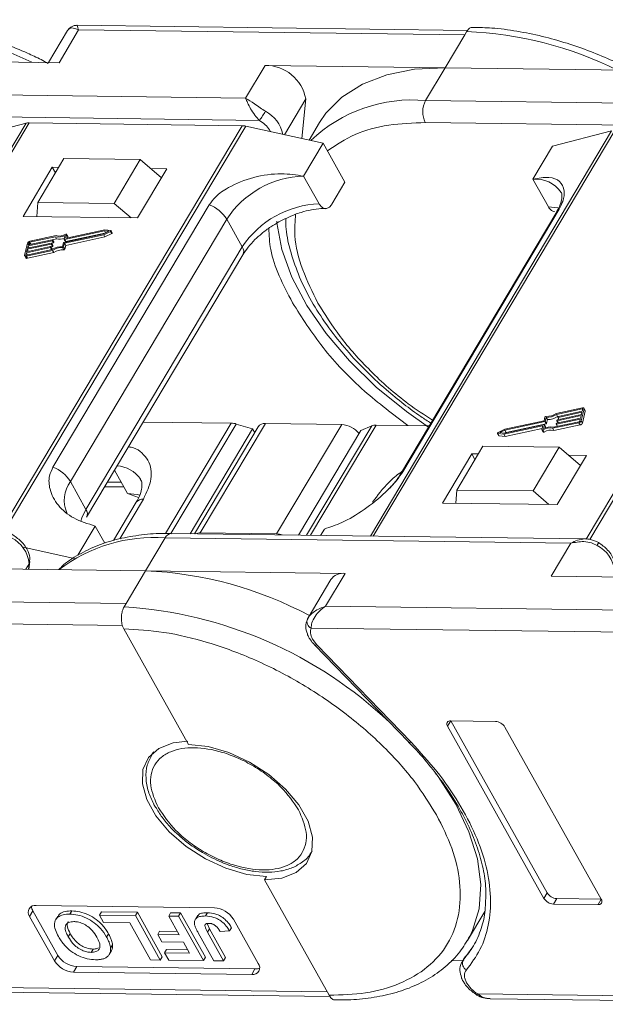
# Model space of a CAD drawing. Header units: millimetres. Extents: x 3117 to 4040, y -135 to 518.
# Tile 34 of 38: x 3798 to 3836, y 332 to 396. Entities that reach past the tile are written whole.
import ezdxf

# ---------------------------------------------------------------- set-up
doc = ezdxf.new("R2010")
doc.units = ezdxf.units.MM

msp = doc.modelspace()

# ---------------------------------------------------------------- linework, layer by layer
at = {"color": 7, "linetype": 'Continuous', "lineweight": 15}
for p, q in [((3801.218, 394.883), (3800, 392.837)), ((3800.677, 392.828), (3801.929, 394.933)), ((3826.87, 394.897), (3801.816, 395.227)), ((3801.929, 394.933), (3826.686, 394.606)), ((3826.686, 394.606), (3825.433, 392.502)), ((3826.811, 394.817), (3826.686, 394.606)), ((3787.879, 392.997), (3800.677, 392.828)), ((3813.885, 392.654), (3812.632, 390.549)), ((3825.433, 392.502), (3813.885, 392.654)), ((3824.18, 390.397), (3825.433, 392.502)), ((3825.433, 392.502), (3838.231, 392.333)), ((3812.632, 390.549), (3786.626, 390.892)), ((3815.131, 388.205), (3816.496, 390.498)), ((3816.496, 390.498), (3816.235, 387.96)), ((3850.187, 390.054), (3824.18, 390.397)), ((3813.526, 389.123), (3786.607, 389.478)), ((3798.553, 388.942), (3783.081, 362.947)), ((3783.267, 362.945), (3798.754, 388.964)), ((3794.752, 387.956), (3798.553, 388.942)), ((3812.414, 388.784), (3796.924, 362.76)), ((3797.156, 362.736), (3812.643, 388.756)), ((3798.754, 388.964), (3812.414, 388.784)), ((3812.643, 388.756), (3817.612, 387.655)), ((3817.376, 388.984), (3816.704, 387.856)), ((3851.081, 388.628), (3824.162, 388.983)), ((3836.107, 388.447), (3820.636, 362.452)), ((3820.822, 362.449), (3836.308, 388.469)), ((3832.307, 387.461), (3836.107, 388.447)), ((3849.968, 388.289), (3834.479, 362.264)), ((3834.71, 362.241), (3850.197, 388.261)), ((3817.612, 387.655), (3816.359, 385.55)), ((3817.612, 387.655), (3819.008, 385.161)), ((3831.054, 385.356), (3832.307, 387.461)), ((3800.982, 386.672), (3799.311, 383.866)), ((3805.88, 386.608), (3800.982, 386.672)), ((3800.24, 386.116), (3798.36, 382.959)), ((3800.648, 386.111), (3800.24, 386.116)), ((3800.24, 386.116), (3800.439, 385.76)), ((3804.21, 383.801), (3805.88, 386.608)), ((3805.708, 382.862), (3807.587, 386.019)), ((3805.88, 386.608), (3807.244, 385.442)), ((3807.587, 386.019), (3806.552, 386.033)), ((3817.356, 383.769), (3816.359, 385.55)), ((3818.173, 383.758), (3819.008, 385.161)), ((3831.054, 385.356), (3832.051, 383.575)), ((3799.311, 383.866), (3799.256, 382.947)), ((3804.21, 383.801), (3799.311, 383.866)), ((3810.305, 383.715), (3800.282, 366.877)), ((3805.302, 382.867), (3804.21, 383.801)), ((3798.36, 382.959), (3805.708, 382.862)), ((3832.585, 383.258), (3822.563, 366.419)), ((3822.715, 366.581), (3832.737, 383.419)), ((3801.401, 365.948), (3811.423, 382.786)), ((3812.42, 381.005), (3811.423, 382.786)), ((3800.435, 381.662), (3798.78, 381.306)), ((3800.477, 381.731), (3798.795, 381.369)), ((3800.515, 381.519), (3800.435, 381.662)), ((3800.977, 381.297), (3803.532, 381.847)), ((3801.005, 381.499), (3801.064, 381.744)), ((3803.577, 382.037), (3801.023, 381.488)), ((3801.026, 381.248), (3803.534, 381.787)), ((3801.102, 381.345), (3803.605, 381.883)), ((3801.16, 381.81), (3801.105, 381.58)), ((3801.105, 381.105), (3803.614, 381.644)), ((3803.61, 382.104), (3801.123, 381.569)), ((3801.239, 381.681), (3801.159, 381.823)), ((3801.16, 381.81), (3801.24, 381.667)), ((3801.222, 381.59), (3801.24, 381.667)), ((3803.532, 381.847), (3803.854, 382.006)), ((3803.534, 381.787), (3803.972, 382.004)), ((3803.614, 381.644), (3803.534, 381.787)), ((3803.854, 382.006), (3803.577, 382.037)), ((3803.651, 381.905), (3803.577, 382.037)), ((3803.986, 382.062), (3803.61, 382.104)), ((3803.614, 381.644), (3804.052, 381.861)), ((3803.972, 382.004), (3804.052, 381.861)), ((3804.083, 381.91), (3804.003, 382.052)), ((3798.645, 381.247), (3798.463, 380.487)), ((3800.115, 380.962), (3798.578, 380.632)), ((3798.593, 380.695), (3800.13, 381.025)), ((3800.168, 381.184), (3798.631, 380.853)), ((3798.646, 380.917), (3800.183, 381.247)), ((3798.684, 381.075), (3798.646, 380.917)), ((3800.221, 381.405), (3798.684, 381.075)), ((3798.759, 380.941), (3798.684, 381.075)), ((3798.699, 381.138), (3800.236, 381.469)), ((3798.73, 381.265), (3798.699, 381.138)), ((3798.79, 381.158), (3798.73, 381.265)), ((3798.78, 381.306), (3798.855, 381.172)), ((3800.19, 380.828), (3800.115, 380.962)), ((3800.147, 381.014), (3800.14, 380.982)), ((3800.22, 380.84), (3800.14, 380.982)), ((3800.147, 381.02), (3800.248, 381.041)), ((3800.226, 380.878), (3800.147, 381.021)), ((3800.227, 380.871), (3800.147, 381.014)), ((3800.248, 381.041), (3800.168, 381.184)), ((3800.201, 381.236), (3800.193, 381.204)), ((3800.273, 381.062), (3800.193, 381.204)), ((3800.28, 381.1), (3800.2, 381.243)), ((3800.201, 381.241), (3800.301, 381.263)), ((3800.28, 381.093), (3800.201, 381.236)), ((3800.301, 381.263), (3800.221, 381.405)), ((3800.254, 381.457), (3800.246, 381.426)), ((3800.326, 381.283), (3800.246, 381.426)), ((3800.333, 381.322), (3800.253, 381.464)), ((3800.254, 381.463), (3800.515, 381.519)), ((3800.334, 381.315), (3800.254, 381.457)), ((3800.273, 381.062), (3800.28, 381.093)), ((3800.326, 381.283), (3800.334, 381.315)), ((3800.893, 381.032), (3800.952, 381.277)), ((3800.899, 380.961), (3800.979, 380.819)), ((3800.967, 381.003), (3801.026, 381.248)), ((3801.047, 380.86), (3800.967, 381.003)), ((3801.006, 381.492), (3801.086, 381.349)), ((3801.102, 381.345), (3801.023, 381.488)), ((3801.105, 381.105), (3801.026, 381.248)), ((3801.047, 380.86), (3801.105, 381.105)), ((3801.112, 381.569), (3801.105, 381.58)), ((3812.42, 381.005), (3802.398, 364.167)), ((3798.467, 380.445), (3798.547, 380.303)), ((3798.578, 380.632), (3798.547, 380.505)), ((3798.547, 380.505), (3798.56, 380.483)), ((3798.567, 380.419), (3800.249, 380.78)), ((3798.647, 380.276), (3798.567, 380.419)), ((3798.653, 380.497), (3798.578, 380.632)), ((3798.582, 380.482), (3800.237, 380.838)), ((3798.631, 380.853), (3798.593, 380.695)), ((3798.706, 380.719), (3798.631, 380.853)), ((3798.647, 380.276), (3800.328, 380.638)), ((3800.22, 380.84), (3800.227, 380.871)), ((3800.328, 380.638), (3800.249, 380.78)), ((3802.441, 363.666), (3812.463, 380.505)), ((3834.234, 370.678), (3832.552, 370.316)), ((3834.218, 370.614), (3832.563, 370.258)), ((3832.643, 370.116), (3832.563, 370.258)), ((3832.633, 369.913), (3834.17, 370.243)), ((3834.208, 370.402), (3832.671, 370.071)), ((3832.686, 370.135), (3834.223, 370.465)), ((3834.156, 369.85), (3834.338, 370.61)), ((3834.17, 370.243), (3834.208, 370.402)), ((3834.247, 370.564), (3834.218, 370.614)), ((3834.223, 370.465), (3834.253, 370.592)), ((3834.235, 369.707), (3834.418, 370.467)), ((3834.414, 370.509), (3834.334, 370.651)), ((3834.338, 370.61), (3834.418, 370.467)), ((3806.075, 369.772), (3811.706, 369.698)), ((3811.706, 369.698), (3807.493, 362.62)), ((3807.85, 362.608), (3812.038, 369.643)), ((3809.728, 362.653), (3813.904, 369.669)), ((3813.083, 369.326), (3812.038, 369.643)), ((3813.904, 369.669), (3818.803, 369.605)), ((3818.803, 369.605), (3814.627, 362.589)), ((3829.223, 369.06), (3831.778, 369.609)), ((3831.775, 369.849), (3829.267, 369.31)), ((3831.823, 369.799), (3829.269, 369.25)), ((3829.349, 369.107), (3831.903, 369.656)), ((3831.795, 369.598), (3831.736, 369.353)), ((3831.834, 370.094), (3831.775, 369.849)), ((3831.874, 369.462), (3831.795, 369.605)), ((3831.875, 369.455), (3831.795, 369.598)), ((3831.903, 369.656), (3831.823, 369.799)), ((3831.907, 370.064), (3831.848, 369.819)), ((3831.928, 369.677), (3831.848, 369.819)), ((3831.987, 369.922), (3831.907, 370.064)), ((3831.928, 369.677), (3831.987, 369.922)), ((3832.324, 369.366), (3834.006, 369.727)), ((3832.366, 369.435), (3834.021, 369.791)), ((3832.404, 369.223), (3834.085, 369.585)), ((3832.547, 369.639), (3832.554, 369.671)), ((3832.547, 369.632), (3832.627, 369.491)), ((3834.101, 369.958), (3832.564, 369.628)), ((3832.639, 369.494), (3832.564, 369.628)), ((3832.579, 369.691), (3834.116, 370.021)), ((3832.6, 369.861), (3832.608, 369.892)), ((3832.601, 369.854), (3832.68, 369.713)), ((3834.154, 370.18), (3832.617, 369.849)), ((3832.692, 369.715), (3832.617, 369.849)), ((3832.643, 370.116), (3832.664, 370.12)), ((3832.653, 370.082), (3832.661, 370.114)), ((3832.654, 370.076), (3832.733, 369.934)), ((3832.746, 369.937), (3832.671, 370.071)), ((3834.006, 369.727), (3834.085, 369.585)), ((3834.071, 369.831), (3834.101, 369.958)), ((3834.116, 370.021), (3834.154, 370.18)), ((3834.235, 369.707), (3834.156, 369.85)), ((3813.083, 369.326), (3809.082, 362.604)), ((3813.444, 369.468), (3809.356, 362.601)), ((3813.217, 369.087), (3813.083, 369.326)), ((3816.022, 362.513), (3820.023, 369.235)), ((3820.726, 369.529), (3816.546, 362.506)), ((3816.791, 362.503), (3821.001, 369.576)), ((3820.726, 369.529), (3820.023, 369.235)), ((3821.001, 369.576), (3824.415, 369.531)), ((3828.797, 369.044), (3828.877, 368.902)), ((3828.815, 369.034), (3829.191, 368.993)), ((3828.894, 368.892), (3828.815, 369.034)), ((3829.267, 369.31), (3828.829, 369.093)), ((3829.269, 369.25), (3828.947, 369.091)), ((3828.947, 369.091), (3829.223, 369.06)), ((3829.191, 368.993), (3831.678, 369.527)), ((3829.271, 368.85), (3829.191, 368.993)), ((3829.349, 369.107), (3829.269, 369.25)), ((3829.271, 368.85), (3831.659, 369.364)), ((3829.275, 369.071), (3829.349, 369.107)), ((3831.64, 369.287), (3831.695, 369.516)), ((3831.642, 369.273), (3831.721, 369.13)), ((3831.692, 369.502), (3831.678, 369.527)), ((3831.774, 369.129), (3831.694, 369.271)), ((3831.863, 369.403), (3831.875, 369.455)), ((3832.404, 369.223), (3832.324, 369.366)), ((3828.894, 368.892), (3829.271, 368.85)), ((3827.146, 367.73), (3825.266, 364.573)), ((3827.846, 368.216), (3826.176, 365.409)), ((3827.554, 367.725), (3827.146, 367.73)), ((3827.146, 367.73), (3827.345, 367.374)), ((3832.744, 368.151), (3827.846, 368.216)), ((3831.074, 365.345), (3832.744, 368.151)), ((3832.744, 368.151), (3834.108, 366.986)), ((3832.614, 364.476), (3834.493, 367.633)), ((3834.493, 367.633), (3833.333, 367.648)), ((3804.234, 366.678), (3805.067, 365.189)), ((3801.401, 365.948), (3802.398, 364.167)), ((3803.778, 365.913), (3804.668, 365.901)), ((3803.605, 365.622), (3804.834, 365.606)), ((3805.067, 365.189), (3805.775, 364.936)), ((3826.125, 364.561), (3826.176, 365.409)), ((3826.176, 365.409), (3831.074, 365.345)), ((3832.082, 364.483), (3831.074, 365.345)), ((3805.622, 364.622), (3804.157, 362.16)), ((3804.57, 362.281), (3806.083, 364.823)), ((3825.266, 364.573), (3832.614, 364.476)), ((3801.879, 361.221), (3802.996, 363.098)), ((3802.996, 363.098), (3803.616, 361.992)), ((3814.627, 362.589), (3809.728, 362.653)), ((3817.447, 362.494), (3817.691, 362.905)), ((3806.224, 360.228), (3807.477, 362.333)), ((3807.477, 362.333), (3833.483, 361.99)), ((3834.421, 362.27), (3807.889, 362.62)), ((3798.371, 361.741), (3801.743, 360.994)), ((3833.483, 361.99), (3832.23, 359.885)), ((3798.742, 360.326), (3798.792, 360.811)), ((3794.676, 360.38), (3806.224, 360.228)), ((3798.539, 360.329), (3798.748, 360.68)), ((3798.748, 360.68), (3798.712, 360.327)), ((3806.224, 360.228), (3804.971, 358.123)), ((3819.022, 360.059), (3806.224, 360.228)), ((3818.101, 359.657), (3816.639, 357.2)), ((3817.769, 357.954), (3819.022, 360.059)), ((3832.23, 359.885), (3843.778, 359.733)), ((3804.971, 358.123), (3780.215, 358.449)), ((3804.971, 358.123), (3804.846, 357.913)), ((3842.526, 357.628), (3817.769, 357.954)), ((3779.283, 357.047), (3804.741, 356.712)), ((3816.659, 357.232), (3816.562, 356.984)), ((3804.827, 356.498), (3808.975, 349.089)), ((3816.838, 356.552), (3842.295, 356.216)), ((3817.2, 355.481), (3816.925, 355.844)), ((3817.049, 355.484), (3823.094, 349.234)), ((3823.245, 349.231), (3817.2, 355.481)), ((3825.587, 350.249), (3825.796, 350.599)), ((3825.587, 350.249), (3831.77, 339.205)), ((3828.653, 350.562), (3825.796, 350.599)), ((3825.796, 350.599), (3831.978, 339.556)), ((3835.443, 339.157), (3829.261, 350.2)), ((3823.083, 349.23), (3823.223, 349.088)), ((3806.703, 348.567), (3806.587, 348.372)), ((3806.587, 348.372), (3806.627, 348.437)), ((3806.627, 348.437), (3806.753, 348.611)), ((3816.899, 342.235), (3816.849, 342.157)), ((3813.967, 340.607), (3813.842, 340.396)), ((3813.842, 340.396), (3817.99, 332.986)), ((3831.77, 339.205), (3831.978, 339.556)), ((3810.634, 338.6), (3799.204, 338.75)), ((3832.377, 338.843), (3832.586, 339.194)), ((3832.377, 338.843), (3835.235, 338.806)), ((3832.586, 339.194), (3835.443, 339.157)), ((3835.235, 338.806), (3835.443, 339.157)), ((3798.786, 338.049), (3798.995, 338.4)), ((3798.786, 338.049), (3800.382, 335.199)), ((3798.995, 338.4), (3800.591, 335.55)), ((3800.587, 338.053), (3800.461, 337.842)), ((3801.482, 338.403), (3801.357, 338.193)), ((3803.266, 338.131), (3803.391, 338.342)), ((3805.569, 338.101), (3803.266, 338.131)), ((3803.266, 338.131), (3803.532, 337.656)), ((3803.391, 338.342), (3805.694, 338.311)), ((3805.694, 338.311), (3805.569, 338.101)), ((3807.164, 335.251), (3805.569, 338.101)), ((3805.694, 338.311), (3807.289, 335.461)), ((3807.704, 338.073), (3807.829, 338.283)), ((3807.704, 338.073), (3808.379, 336.867)), ((3808.332, 338.064), (3807.704, 338.073)), ((3807.829, 338.283), (3808.457, 338.275)), ((3808.457, 338.275), (3808.332, 338.064)), ((3809.927, 335.214), (3808.332, 338.064)), ((3808.457, 338.275), (3810.053, 335.425)), ((3809.572, 338.11), (3809.447, 337.899)), ((3810.191, 338.288), (3810.066, 338.078)), ((3826.864, 336.494), (3827.98, 338.369)), ((3803.532, 337.656), (3805.206, 337.634)), ((3805.206, 337.634), (3806.536, 335.259)), ((3810.167, 337.59), (3810.318, 337.252)), ((3813.444, 335.027), (3811.849, 337.876)), ((3801.389, 336.944), (3801.264, 336.733)), ((3803.719, 336.728), (3803.844, 336.938)), ((3806.997, 336.885), (3807.122, 337.096)), ((3806.997, 336.885), (3807.263, 336.41)), ((3808.379, 336.867), (3806.997, 336.885)), ((3807.122, 337.096), (3808.259, 337.081)), ((3809.591, 337.002), (3810.597, 335.205)), ((3810.192, 337.042), (3810.318, 337.252)), ((3811.225, 335.197), (3810.192, 337.042)), ((3810.318, 337.252), (3811.35, 335.408)), ((3810.999, 337.086), (3811.606, 337.114)), ((3811.606, 337.114), (3811.732, 337.325)), ((3827.008, 336.75), (3826.864, 336.494)), ((3804.104, 336.216), (3803.979, 336.005)), ((3807.263, 336.41), (3808.645, 336.392)), ((3808.645, 336.392), (3809.033, 335.698)), ((3827.21, 336.097), (3826.594, 335.242)), ((3800.382, 335.199), (3800.591, 335.55)), ((3802.729, 335.744), (3802.854, 335.955)), ((3803.895, 335.615), (3804.02, 335.825)), ((3807.442, 335.719), (3807.568, 335.929)), ((3807.442, 335.719), (3807.708, 335.244)), ((3809.033, 335.698), (3807.442, 335.719)), ((3807.568, 335.929), (3808.914, 335.911)), ((3806.536, 335.259), (3807.164, 335.251)), ((3807.164, 335.251), (3807.289, 335.461)), ((3807.708, 335.244), (3809.927, 335.214)), ((3809.927, 335.214), (3810.053, 335.425)), ((3810.597, 335.205), (3811.225, 335.197)), ((3811.35, 335.408), (3811.225, 335.197)), ((3825.827, 335.216), (3826.561, 335.207)), ((3826.664, 335.38), (3826.525, 335.147)), ((3826.525, 335.147), (3826.594, 335.242)), ((3826.594, 335.242), (3826.722, 335.458)), ((3801.597, 334.476), (3801.806, 334.826)), ((3801.597, 334.476), (3813.027, 334.325)), ((3801.806, 334.826), (3813.236, 334.676)), ((3813.027, 334.325), (3813.236, 334.676)), ((3817.87, 333.2), (3789.967, 333.568)), ((3790.758, 333.265), (3818.055, 332.905)), ((3827.461, 333.002), (3827.461, 333.002)), ((3855.425, 332.705), (3827.521, 333.073)), ((3828.313, 332.769), (3855.609, 332.409))]:
    msp.add_line(p, q, dxfattribs=at)
at = {"color": 7, "linetype": 'Continuous', "lineweight": 15, "flags": 128}
for points in [[(3825.433, 392.502), (3823.471, 392.401), (3821.691, 392.05), (3820.129, 391.453), (3818.817, 390.624), (3817.782, 389.58), (3817.376, 388.984)], [(3832.72, 383.499), (3832.656, 383.512), (3832.051, 383.575)], [(3832.737, 383.419), (3832.649, 383.343), (3832.585, 383.258)], [(3824.364, 369.446), (3822.944, 370.446), (3821.019, 372.016), (3819.291, 373.696), (3817.795, 375.452), (3816.56, 377.251), (3815.61, 379.057), (3814.966, 380.833), (3814.639, 382.545), (3814.628, 382.663)], [(3801.107, 381.825), (3801.117, 381.83), (3801.128, 381.833), (3801.138, 381.833), (3801.147, 381.832), (3801.154, 381.829), (3801.159, 381.824), (3801.161, 381.817), (3801.16, 381.81)], [(3801.24, 381.667), (3801.241, 381.675), (3801.239, 381.681)], [(3803.986, 382.062), (3803.995, 382.059), (3804.002, 382.054), (3804.005, 382.047), (3804.005, 382.038), (3804.001, 382.029), (3803.994, 382.019), (3803.984, 382.011), (3803.972, 382.004)], [(3804.052, 381.861), (3804.063, 381.868), (3804.073, 381.877), (3804.081, 381.886), (3804.085, 381.896), (3804.085, 381.905), (3804.083, 381.91)], [(3800.13, 381.025), (3800.134, 381.026), (3800.138, 381.026), (3800.141, 381.025), (3800.144, 381.024), (3800.146, 381.022), (3800.147, 381.02), (3800.148, 381.017), (3800.147, 381.014)], [(3800.183, 381.247), (3800.187, 381.248), (3800.191, 381.248), (3800.194, 381.247), (3800.197, 381.246), (3800.199, 381.244), (3800.2, 381.241), (3800.201, 381.239), (3800.201, 381.236)], [(3800.236, 381.469), (3800.24, 381.469), (3800.244, 381.469), (3800.247, 381.469), (3800.25, 381.467), (3800.252, 381.465), (3800.254, 381.463), (3800.254, 381.46), (3800.254, 381.457)], [(3801.023, 381.488), (3801.019, 381.487), (3801.015, 381.487), (3801.012, 381.488), (3801.009, 381.489), (3801.007, 381.491), (3801.005, 381.493), (3801.005, 381.496), (3801.005, 381.499)], [(3801.105, 381.58), (3801.105, 381.577), (3801.105, 381.575), (3801.107, 381.572), (3801.109, 381.571), (3801.112, 381.569), (3801.115, 381.569), (3801.119, 381.569), (3801.123, 381.569)], [(3798.567, 380.419), (3798.543, 380.415), (3798.52, 380.416), (3798.5, 380.42), (3798.484, 380.427), (3798.471, 380.438), (3798.464, 380.452), (3798.461, 380.469), (3798.463, 380.487)], [(3798.547, 380.505), (3798.547, 380.499), (3798.548, 380.493), (3798.55, 380.489), (3798.554, 380.485), (3798.56, 380.483), (3798.567, 380.481), (3798.574, 380.481), (3798.582, 380.482)], [(3800.217, 380.834), (3800.218, 380.837), (3800.22, 380.84)], [(3834.253, 370.592), (3834.254, 370.598), (3834.253, 370.603), (3834.25, 370.608), (3834.246, 370.611), (3834.241, 370.614), (3834.234, 370.615), (3834.227, 370.615), (3834.218, 370.614)], [(3834.234, 370.678), (3834.258, 370.681), (3834.281, 370.681), (3834.3, 370.677), (3834.317, 370.669), (3834.329, 370.658), (3834.337, 370.644), (3834.34, 370.628), (3834.338, 370.61)], [(3831.778, 369.609), (3831.782, 369.609), (3831.786, 369.609), (3831.789, 369.609), (3831.792, 369.607), (3831.794, 369.606), (3831.795, 369.603), (3831.796, 369.601), (3831.795, 369.598)], [(3832.564, 369.628), (3832.56, 369.627), (3832.556, 369.627), (3832.553, 369.628), (3832.55, 369.629), (3832.548, 369.631), (3832.547, 369.633), (3832.546, 369.636), (3832.547, 369.639)], [(3832.617, 369.849), (3832.613, 369.849), (3832.61, 369.849), (3832.606, 369.85), (3832.604, 369.851), (3832.601, 369.853), (3832.6, 369.855), (3832.6, 369.858), (3832.6, 369.861)], [(3832.671, 370.071), (3832.667, 370.071), (3832.663, 370.071), (3832.659, 370.071), (3832.657, 370.073), (3832.655, 370.074), (3832.653, 370.077), (3832.653, 370.079), (3832.653, 370.082)], [(3828.815, 369.034), (3828.805, 369.037), (3828.799, 369.042), (3828.795, 369.049), (3828.796, 369.058), (3828.8, 369.068), (3828.807, 369.077), (3828.817, 369.086), (3828.829, 369.093)], [(3831.694, 369.271), (3831.683, 369.267), (3831.673, 369.264), (3831.662, 369.263), (3831.654, 369.264), (3831.647, 369.268), (3831.642, 369.273), (3831.64, 369.279), (3831.64, 369.287)], [(3831.695, 369.516), (3831.696, 369.519), (3831.695, 369.522), (3831.694, 369.524), (3831.692, 369.526), (3831.689, 369.527), (3831.686, 369.528), (3831.682, 369.528), (3831.678, 369.527)], [(3831.721, 369.13), (3831.722, 369.13), (3831.726, 369.125), (3831.733, 369.122), (3831.742, 369.12), (3831.752, 369.121), (3831.763, 369.124), (3831.774, 369.129)], [(3805.854, 365.083), (3805.672, 365.127), (3805.067, 365.189)], [(3802.398, 364.167), (3802.135, 363.618), (3802.07, 363.412)], [(3835.175, 361.849), (3835.212, 361.913), (3835.242, 361.966), (3835.262, 362.005), (3835.272, 362.029), (3835.272, 362.037), (3835.272, 362.037)], [(3798.792, 360.811), (3798.78, 360.752), (3798.748, 360.68)], [(3817.049, 355.484), (3817.059, 355.476), (3817.095, 355.463), (3817.142, 355.465), (3817.2, 355.481)], [(3813.967, 340.607), (3812.704, 340.749), (3811.374, 341.135), (3810.053, 341.743), (3808.818, 342.538), (3807.74, 343.473), (3806.883, 344.494), (3806.297, 345.542), (3806.015, 346.555), (3806.053, 347.476), (3806.41, 348.25), (3807.065, 348.832), (3807.98, 349.188), (3808.932, 349.299)], [(3808.975, 349.089), (3810.238, 348.947), (3811.568, 348.56), (3812.89, 347.952), (3814.125, 347.157), (3815.202, 346.222), (3816.059, 345.201), (3816.646, 344.153), (3816.928, 343.14), (3816.889, 342.219), (3816.532, 341.446), (3815.877, 340.864), (3814.963, 340.507), (3813.842, 340.396)], [(3823.094, 349.234), (3823.104, 349.225), (3823.139, 349.213), (3823.187, 349.215), (3823.245, 349.231)], [(3824.799, 347.271), (3824.974, 347.032), (3826.113, 345.256), (3826.961, 343.483), (3827.501, 341.75), (3827.722, 340.093), (3827.619, 338.545), (3827.195, 337.136), (3827.008, 336.75)]]:
    msp.add_lwpolyline(points, dxfattribs=at)
at = {"color": 7, "linetype": 'Continuous', "lineweight": 15}
for centre, radius, start, end in [((3788.317, 371.41), 23.921, 63.68222, 87.74889), ((3825.872, 370.915), 23.921, 63.68222, 87.74889), ((3813.905, 390.019), 2.635, 10.46334, 90.43159), ((3823.313, 381.068), 9.369, 84.68884, 133.81237), ((3825.535, 389.672), 1.537, 151.84726, 206.63631), ((3806.42, 394.161), 8.711, 324.66196, 329.24799), ((3812.872, 387.751), 2.212, 12.3939, 62.13915), ((3798.737, 388.202), 0.762, 88.71486, 103.94659), ((3812.392, 387.653), 1.132, 77.19266, 88.88778), ((3816.558, 379.405), 6.148, 91.85146, 146.63211), ((3831.225, 383.351), 2.012, 34.97651, 94.86365), ((3809.47, 381.573), 2.299, 31.86296, 68.72336), ((3817.555, 377.624), 6.148, 91.85146, 146.63211), ((3800.638, 382.557), 0.918, 257.21693, 297.64361), ((3800.679, 382.53), 0.825, 255.81963, 301.24295), ((3798.83, 381.173), 0.199, 100.13345, 158.28269), ((3798.791, 381.241), 0.0664, 100.13345, 158.28269), ((3800.109, 380.995), 0.0332, 280.13345, 338.28269), ((3800.162, 381.216), 0.0332, 280.13345, 338.28269), ((3800.215, 381.438), 0.0332, 280.13345, 338.28269), ((3800.876, 379.887), 1.145, 89.11156, 123.86502), ((3800.242, 381.074), 0.0332, 280.13345, 338.28269), ((3800.819, 379.987), 0.978, 85.32254, 125.72777), ((3800.271, 381.096), 0.00928, 343.83362, 27.82236), ((3800.295, 381.296), 0.0332, 280.13345, 338.28269), ((3800.325, 381.318), 0.00928, 343.83362, 27.82236), ((3800.714, 382.36), 0.864, 256.65483, 290.57082), ((3800.905, 381.027), 0.0666, 265.08198, 338.22439), ((3800.983, 381.265), 0.0332, 100.13345, 158.28269), ((3801.097, 381.359), 0.0147, 219.38216, 291.31431), ((3812.035, 380.72), 0.48, 333.29813, 36.49761), ((3800.218, 380.874), 0.00928, 343.83362, 27.82236), ((3800.899, 379.844), 0.978, 85.32254, 125.72777), ((3800.985, 380.885), 0.0666, 265.08198, 338.22439), ((3798.615, 380.358), 0.0882, 219.38216, 291.31431), ((3831.981, 371.11), 0.978, 265.32254, 305.72777), ((3831.925, 371.21), 1.145, 269.11156, 303.86502), ((3834.364, 370.483), 0.0557, 343.83362, 27.82236), ((3811.676, 368.489), 1.21, 72.60466, 88.58202), ((3813.848, 369.169), 0.503, 83.62421, 143.5489), ((3818.711, 368.059), 1.549, 39.39998, 86.5962), ((3831.818, 369.832), 0.0332, 280.13345, 338.28269), ((3831.896, 370.069), 0.0666, 85.08198, 158.22439), ((3831.897, 369.689), 0.0332, 280.13345, 338.28269), ((3832.005, 371.067), 1.145, 269.11156, 303.86502), ((3832.585, 369.658), 0.0332, 100.13345, 158.28269), ((3832.638, 369.88), 0.0332, 100.13345, 158.28269), ((3832.692, 370.102), 0.0332, 100.13345, 158.28269), ((3833.971, 369.923), 0.199, 280.13345, 338.28269), ((3834.009, 369.856), 0.0664, 280.13345, 338.28269), ((3834.05, 369.781), 0.199, 280.13345, 338.28269), ((3820.978, 368.884), 0.692, 88.08646, 111.31749), ((3832.122, 368.566), 0.825, 75.81963, 121.24295), ((3832.162, 368.539), 0.918, 77.21693, 117.64361), ((3832.202, 368.423), 0.825, 75.81963, 121.24295), ((3831.866, 369.458), 0.00928, 343.83362, 27.82236), ((3828.895, 368.913), 0.0209, 212.10887, 269.29606), ((3799.448, 364.734), 2.299, 31.86296, 68.72336), ((3804.315, 365.049), 1.903, 34.29758, 87.55752), ((3823.01, 366.152), 0.521, 124.53354, 150.01461), ((3802.974, 364.76), 1.971, 142.93475, 204.26513), ((3806.027, 364.323), 0.503, 83.62421, 143.5489), ((3801.982, 363.878), 0.506, 336.16518, 34.75455), ((3809.697, 362.01), 0.644, 87.24327, 113.70942), ((3796.694, 360.503), 2.062, 4.91796, 63.30134), ((3806.745, 352.379), 9.98, 85.79631, 127.46323), ((3807.932, 362.119), 0.503, 94.93467, 154.85936), ((3814.588, 361.321), 1.268, 71.90738, 88.22848), ((3834.249, 360.008), 2.062, 4.91796, 63.30134), ((3805.148, 335.672), 24.579, 61.88911, 87.49099), ((3818.894, 359.096), 0.971, 82.44401, 144.7291), ((3803.158, 330.78), 27.185, 46.54173, 86.44117), ((3817.013, 356.96), 0.444, 155.44234, 246.7351), ((3825.758, 350.384), 0.218, 80.0385, 218.45582), ((3828.608, 349.795), 0.768, 31.84726, 86.63631), ((3832.631, 339.961), 0.768, 211.84726, 266.63631), ((3799.128, 338.32), 0.437, 80.0385, 218.45582), ((3799.539, 338.731), 0.637, 183.53369, 211.34635), ((3832.422, 339.61), 0.768, 211.84726, 266.63631), ((3835.272, 339.021), 0.218, 260.0385, 38.45582), ((3810.543, 337.066), 1.537, 31.84726, 86.63631), ((3801.896, 336.36), 1.537, 211.84726, 266.63631), ((3801.687, 336.01), 1.537, 211.84726, 266.63631), ((3813.102, 334.755), 0.437, 260.0385, 38.45582), ((3827.042, 335.039), 0.492, 155.65034, 240.17569), ((3813.267, 335.312), 0.637, 267.14035, 294.94614), ((3827.336, 333.169), 0.209, 306.81124, 332.44808)]:
    msp.add_arc(centre, radius, start, end, dxfattribs=at)
for points, knots in [([(3799.969, 392.784), (3799.819, 392.867), (3799.386, 393.107), (3798.458, 393.525), (3797.185, 394.063), (3795.664, 394.592), (3794.084, 395.035), (3792.465, 395.363), (3790.978, 395.56), (3790.069, 395.578), (3789.676, 395.585)], [0, 0, 0, 0, 0.044532, 0.128331, 0.266735, 0.409213, 0.560805, 0.717582, 0.878061, 1, 1, 1, 1]), ([(3801.929, 394.933), (3801.77, 394.995), (3801.523, 395.093), (3801.302, 395.013), (3801.223, 394.884), (3801.187, 394.825)], [0, 0, 0, 0, 0.4984129, 0.772928, 1, 1, 1, 1]), ([(3801.814, 395.227), (3801.741, 395.222), (3801.616, 395.213), (3801.408, 395.115), (3801.314, 395.004), (3801.263, 394.944)], [0, 0, 0, 0, 0.389383, 0.666862, 1, 1, 1, 1]), ([(3801.815, 395.22), (3801.815, 395.222), (3801.814, 395.25), (3801.841, 395.156), (3801.9, 395.007), (3801.929, 394.933)], [0, 0, 0, 0, 0.044563, 0.521846, 1, 1, 1, 1]), ([(3827.23, 395.092), (3827.184, 395.093), (3827.073, 395.094), (3826.926, 394.985), (3826.844, 394.865), (3826.811, 394.817)], [0, 0, 0, 0, 0.29921, 0.721934, 1, 1, 1, 1]), ([(3837.523, 392.289), (3837.373, 392.372), (3836.941, 392.611), (3836.013, 393.03), (3834.74, 393.568), (3833.218, 394.096), (3831.639, 394.54), (3830.02, 394.867), (3828.533, 395.065), (3827.623, 395.083), (3827.23, 395.09)], [0, 0, 0, 0, 0.0445325, 0.1283306, 0.2667352, 0.4092126, 0.5608048, 0.7175824, 0.8780612, 1, 1, 1, 1]), ([(3812.632, 390.549), (3812.816, 390.443), (3813.101, 390.277), (3813.551, 389.947), (3813.796, 389.782), (3813.906, 389.707)], [0, 0, 0, 0, 0.498413, 0.772928, 1, 1, 1, 1]), ([(3813.526, 389.123), (3813.424, 389.232), (3813.207, 389.464), (3812.953, 389.874), (3812.754, 390.26), (3812.673, 390.453), (3812.632, 390.549)], [0, 0, 0, 0, 0.2343503, 0.4981953, 0.748869, 1, 1, 1, 1]), ([(3814.224, 388.406), (3814.207, 388.443), (3814.138, 388.593), (3813.899, 388.853), (3813.649, 389.034), (3813.526, 389.123)], [0, 0, 0, 0, 0.142722, 0.582056, 1, 1, 1, 1]), ([(3824.162, 388.983), (3823.363, 388.954), (3821.718, 388.895), (3819.553, 388.298), (3818.444, 387.553), (3817.881, 387.174)], [0, 0, 0, 0, 0.317154, 0.653305, 1, 1, 1, 1]), ([(3816.359, 385.55), (3815.889, 385.62), (3814.862, 385.775), (3813.144, 385.531), (3811.698, 384.959), (3810.739, 384.304), (3810.432, 383.887), (3810.305, 383.715)], [0, 0, 0, 0, 0.219162, 0.4791659, 0.7354888, 0.890617, 1, 1, 1, 1]), ([(3832.737, 383.419), (3832.826, 383.593), (3833.056, 384.042), (3833.106, 384.697), (3832.826, 385.256), (3832.134, 385.545), (3831.418, 385.42), (3831.054, 385.356)], [0, 0, 0, 0, 0.109672, 0.284648, 0.519248, 0.75632, 1, 1, 1, 1]), ([(3832.868, 384.503), (3832.875, 384.495), (3832.91, 384.449), (3832.933, 384.343), (3832.919, 384.042), (3832.812, 383.664), (3832.642, 383.373), (3832.573, 383.254)], [0, 0, 0, 0, 0.067894, 0.345531, 0.591839, 0.832441, 1, 1, 1, 1]), ([(3818.173, 383.758), (3818.121, 383.687), (3818.019, 383.545), (3817.825, 383.457), (3817.629, 383.479), (3817.467, 383.596), (3817.388, 383.719), (3817.356, 383.769)], [0, 0, 0, 0, 0.214694, 0.429388, 0.644082, 0.858775, 1, 1, 1, 1]), ([(3832.051, 383.575), (3832.101, 383.504), (3832.2, 383.363), (3832.345, 383.274), (3832.428, 383.286), (3832.446, 383.288)], [0, 0, 0, 0, 0.4389656, 0.8779311, 1, 1, 1, 1]), ([(3814.764, 382.608), (3815.103, 382.78), (3815.577, 383.02), (3816.285, 383.258), (3816.857, 383.398), (3817.388, 383.473), (3817.659, 383.463), (3817.751, 383.46)], [0, 0, 0, 0, 0.329174, 0.461516, 0.675703, 0.889596, 1, 1, 1, 1]), ([(3815.843, 383.103), (3815.805, 382.65), (3815.712, 381.538), (3816.19, 379.592), (3816.919, 378.119), (3817.272, 377.404)], [0, 0, 0, 0, 0.262022, 0.641741, 1, 1, 1, 1]), ([(3812.478, 380.507), (3812.576, 380.665), (3812.773, 380.985), (3813.201, 381.45), (3813.69, 381.892), (3814.207, 382.279), (3814.591, 382.506), (3814.764, 382.608)], [0, 0, 0, 0, 0.2142216, 0.4301579, 0.6113, 0.8252845, 1, 1, 1, 1]), ([(3815.21, 382.816), (3815.214, 382.596), (3815.227, 381.884), (3815.518, 380.627), (3816.058, 379.078), (3816.831, 377.53), (3817.798, 376.013), (3818.932, 374.555), (3820.219, 373.158), (3821.513, 371.948), (3822.752, 370.939), (3823.701, 370.217), (3824.301, 369.836), (3824.516, 369.7)], [0, 0, 0, 0, 0.050224, 0.1621866, 0.2737079, 0.3844021, 0.493824, 0.6013649, 0.7053809, 0.8118659, 0.8889404, 0.9601856, 1, 1, 1, 1]), ([(3815.64, 377.426), (3815.044, 378.589), (3814.19, 380.258), (3814.141, 381.75), (3814.127, 382.201)], [0, 0, 0, 0, 0.697381, 1, 1, 1, 1]), ([(3823.04, 369.549), (3822.089, 370.266), (3820.045, 371.807), (3817.486, 374.519), (3816.25, 376.465), (3815.64, 377.426)], [0, 0, 0, 0, 0.3058402, 0.6572193, 1, 1, 1, 1]), ([(3817.272, 377.404), (3817.717, 376.686), (3818.633, 375.207), (3820.618, 373.016), (3822.64, 371.18), (3824.098, 370.23), (3824.626, 369.885)], [0, 0, 0, 0, 0.263846, 0.543497, 0.834774, 1, 1, 1, 1]), ([(3806.083, 364.823), (3806.291, 365.265), (3806.611, 365.945), (3806.587, 366.767), (3806.398, 367.339), (3806.002, 367.789), (3805.599, 368.109), (3805.237, 368.164), (3805.128, 368.18)], [0, 0, 0, 0, 0.293282, 0.451161, 0.61239, 0.773619, 0.931498, 1, 1, 1, 1]), ([(3800.282, 366.877), (3800.199, 366.694), (3799.981, 366.22), (3800.055, 365.345), (3800.558, 364.388), (3801.564, 363.538), (3802.514, 363.246), (3802.996, 363.098)], [0, 0, 0, 0, 0.109672, 0.284648, 0.519248, 0.75632, 1, 1, 1, 1]), ([(3817.691, 362.905), (3818.055, 363.024), (3818.849, 363.285), (3820.24, 364.112), (3821.457, 365.095), (3822.297, 365.961), (3822.593, 366.399), (3822.715, 366.581)], [0, 0, 0, 0, 0.219162, 0.4791659, 0.7354888, 0.890617, 1, 1, 1, 1]), ([(3822.665, 366.59), (3822.638, 366.574), (3822.329, 366.377), (3821.592, 365.736), (3821.099, 365.065), (3820.778, 364.629)], [0, 0, 0, 0, 0.03162, 0.370494, 1, 1, 1, 1]), ([(3805.874, 366.111), (3805.902, 366.068), (3805.976, 365.955), (3806.002, 365.684), (3805.923, 365.259), (3805.794, 364.891), (3805.639, 364.666), (3805.607, 364.62)], [0, 0, 0, 0, 0.169767, 0.442992, 0.691877, 0.935537, 1, 1, 1, 1]), ([(3822.55, 366.415), (3822.526, 366.37), (3822.409, 366.149), (3822.158, 365.825), (3821.894, 365.565), (3821.824, 365.496)], [0, 0, 0, 0, 0.156523, 0.775539, 1, 1, 1, 1]), ([(3807.896, 362.606), (3807.762, 362.612), (3807.09, 362.642), (3805.948, 362.544), (3804.492, 362.299), (3803.137, 361.88), (3801.914, 361.277), (3801.078, 360.746), (3800.72, 360.366), (3800.659, 360.301)], [0, 0, 0, 0, 0.044645, 0.223861, 0.404957, 0.587908, 0.773111, 0.961531, 1, 1, 1, 1]), ([(3798.769, 360.816), (3798.781, 360.86), (3798.835, 361.072), (3798.716, 361.42), (3798.505, 361.809), (3798.174, 362.21), (3797.842, 362.44), (3797.634, 362.585)], [0, 0, 0, 0, 0.068968, 0.327334, 0.506759, 0.690615, 1, 1, 1, 1]), ([(3833.483, 361.99), (3833.626, 362.067), (3833.911, 362.222), (3834.223, 362.254), (3834.378, 362.27)], [0, 0, 0, 0, 0.500456, 1, 1, 1, 1]), ([(3835.175, 361.849), (3835.056, 361.91), (3834.793, 362.045), (3834.2, 362.135), (3833.764, 362.046), (3833.483, 361.99)], [0, 0, 0, 0, 0.227063, 0.501587, 1, 1, 1, 1]), ([(3835.274, 362.035), (3835.104, 362.117), (3834.831, 362.248), (3834.534, 362.264), (3834.422, 362.27)], [0, 0, 0, 0, 0.623477, 1, 1, 1, 1]), ([(3836.324, 360.321), (3836.335, 360.365), (3836.39, 360.576), (3836.271, 360.924), (3836.059, 361.314), (3835.729, 361.715), (3835.397, 361.945), (3835.188, 362.089)], [0, 0, 0, 0, 0.068968, 0.327334, 0.506759, 0.690615, 1, 1, 1, 1]), ([(3804.846, 357.913), (3804.803, 357.826), (3804.718, 357.652), (3804.662, 357.319), (3804.669, 356.98), (3804.731, 356.695), (3804.8, 356.554), (3804.827, 356.498)], [0, 0, 0, 0, 0.214694, 0.429388, 0.644082, 0.858775, 1, 1, 1, 1]), ([(3816.609, 357.144), (3816.653, 357.217), (3816.751, 357.378), (3817.115, 357.697), (3817.513, 357.854), (3817.769, 357.954)], [0, 0, 0, 0, 0.227063, 0.501587, 1, 1, 1, 1]), ([(3817.769, 357.954), (3817.637, 357.86), (3817.372, 357.672), (3817.066, 357.293), (3816.864, 356.888), (3816.846, 356.66), (3816.838, 356.552)], [0, 0, 0, 0, 0.251131, 0.501805, 0.765641, 1, 1, 1, 1]), ([(3816.597, 357.115), (3816.545, 356.957), (3816.444, 356.652), (3816.548, 356.336), (3816.598, 356.182)], [0, 0, 0, 0, 0.516064, 1, 1, 1, 1]), ([(3804.827, 356.498), (3805.67, 356.449), (3807.406, 356.349), (3810.283, 355.661), (3813.305, 354.545), (3816.314, 352.987), (3819.119, 351.085), (3821.541, 348.961), (3823.517, 346.761), (3824.434, 345.282), (3824.879, 344.565)], [0, 0, 0, 0, 0.116516, 0.240011, 0.368641, 0.5, 0.631359, 0.759989, 0.883484, 1, 1, 1, 1]), ([(3816.598, 356.182), (3816.602, 356.163), (3816.626, 356.045), (3816.703, 355.935), (3816.768, 355.844)], [0, 0, 0, 0, 0.163984, 1, 1, 1, 1]), ([(3816.768, 355.844), (3816.778, 355.825), (3816.847, 355.697), (3816.958, 355.582), (3817.051, 355.485)], [0, 0, 0, 0, 0.153528, 1, 1, 1, 1]), ([(3807.044, 345.012), (3806.828, 345.504), (3806.495, 346.261), (3806.544, 347.166), (3806.773, 347.786), (3807.207, 348.285), (3807.988, 348.745), (3809.287, 348.966), (3810.855, 348.707), (3812.166, 348.22), (3813.17, 347.701), (3814.101, 347.067), (3815.171, 346.147), (3815.688, 345.387), (3816.024, 344.894)], [0, 0, 0, 0, 0.119728, 0.18418, 0.25, 0.31582, 0.380272, 0.5, 0.619728, 0.68418, 0.75, 0.81582, 0.880272, 1, 1, 1, 1]), ([(3823.223, 349.088), (3823.291, 349.02), (3823.768, 348.544), (3824.548, 347.612), (3825.54, 346.3), (3826.383, 344.955), (3827.071, 343.602), (3827.59, 342.258), (3827.923, 340.944), (3828.077, 339.784), (3828.032, 339.106), (3828.013, 338.821)], [0, 0, 0, 0, 0.020187, 0.141378, 0.265187, 0.390713, 0.517451, 0.645243, 0.774285, 0.905255, 1, 1, 1, 1]), ([(3826.798, 334.612), (3827.112, 335.036), (3827.752, 335.899), (3828.263, 337.483), (3828.409, 339.268), (3828.129, 341.223), (3827.437, 343.269), (3826.356, 345.331), (3824.971, 347.34), (3823.813, 348.608), (3823.245, 349.231)], [0, 0, 0, 0, 0.11979, 0.243937, 0.371168, 0.5, 0.628832, 0.756063, 0.88021, 1, 1, 1, 1]), ([(3806.644, 348.44), (3806.523, 348.218), (3806.27, 347.757), (3806.216, 346.93), (3806.355, 346.096), (3806.609, 345.549), (3806.728, 345.292)], [0, 0, 0, 0, 0.247399, 0.513174, 0.771653, 1, 1, 1, 1]), ([(3806.728, 345.292), (3806.735, 345.275), (3806.775, 345.174), (3806.849, 345.075), (3806.911, 344.992)], [0, 0, 0, 0, 0.164732, 1, 1, 1, 1]), ([(3806.911, 344.992), (3807.046, 344.769), (3807.324, 344.31), (3807.874, 343.696), (3808.475, 343.128), (3809.121, 342.613), (3809.613, 342.302), (3809.863, 342.145)], [0, 0, 0, 0, 0.208868, 0.428909, 0.601569, 0.798491, 1, 1, 1, 1]), ([(3816.024, 344.894), (3816.24, 344.402), (3816.572, 343.644), (3816.523, 342.739), (3816.295, 342.12), (3815.86, 341.62), (3815.08, 341.161), (3813.781, 340.94), (3812.212, 341.199), (3810.902, 341.686), (3809.898, 342.204), (3808.967, 342.839), (3807.896, 343.759), (3807.38, 344.518), (3807.044, 345.012)], [0, 0, 0, 0, 0.119728, 0.18418, 0.25, 0.31582, 0.380272, 0.5, 0.619728, 0.68418, 0.75, 0.81582, 0.880272, 1, 1, 1, 1]), ([(3824.879, 344.565), (3825.237, 343.848), (3825.974, 342.373), (3826.451, 340.191), (3826.388, 338.101), (3825.688, 336.244), (3824.39, 334.744), (3822.583, 333.691), (3820.439, 333.07), (3818.79, 333.014), (3817.99, 332.986)], [0, 0, 0, 0, 0.116516, 0.240011, 0.368641, 0.5, 0.631359, 0.759989, 0.883484, 1, 1, 1, 1]), ([(3809.863, 342.145), (3810.271, 341.923), (3810.844, 341.611), (3811.716, 341.28), (3812.448, 341.062), (3813.29, 340.91), (3814.122, 340.865), (3814.922, 340.944), (3815.666, 341.158), (3816.304, 341.54), (3816.714, 341.883), (3816.824, 342.13), (3816.833, 342.15)], [0, 0, 0, 0, 0.15333, 0.21491, 0.3157, 0.417944, 0.525586, 0.636129, 0.749419, 0.866255, 0.989699, 1, 1, 1, 1]), ([(3828.013, 338.821), (3828.011, 338.7), (3828, 338.15), (3827.759, 337.247), (3827.323, 336.173), (3826.833, 335.578), (3826.606, 335.303)], [0, 0, 0, 0, 0.086624, 0.393105, 0.718747, 1, 1, 1, 1]), ([(3800.628, 336.755), (3800.556, 336.899), (3800.41, 337.186), (3800.347, 337.611), (3800.489, 337.95), (3800.819, 338.148), (3801.137, 338.191), (3801.323, 338.192), (3801.357, 338.193)], [0, 0, 0, 0, 0.191632, 0.384748, 0.597539, 0.779434, 0.95988, 1, 1, 1, 1]), ([(3800.612, 338.039), (3800.625, 338.079), (3800.675, 338.224), (3800.953, 338.354), (3801.262, 338.402), (3801.448, 338.403), (3801.482, 338.403)], [0, 0, 0, 0, 0.142638, 0.530129, 0.914533, 1, 1, 1, 1]), ([(3801.357, 338.193), (3801.527, 338.182), (3801.868, 338.16), (3802.425, 337.968), (3802.932, 337.661), (3803.398, 337.237), (3803.601, 336.915), (3803.719, 336.728)], [0, 0, 0, 0, 0.192376, 0.386627, 0.570921, 0.749918, 1, 1, 1, 1]), ([(3801.482, 338.403), (3801.652, 338.392), (3801.993, 338.37), (3802.55, 338.178), (3803.058, 337.872), (3803.523, 337.448), (3803.726, 337.126), (3803.844, 336.938)], [0, 0, 0, 0, 0.192376, 0.386627, 0.570921, 0.749918, 1, 1, 1, 1]), ([(3809.359, 337.543), (3809.356, 337.628), (3809.35, 337.797), (3809.499, 337.974), (3809.747, 338.069), (3809.956, 338.075), (3810.066, 338.078)], [0, 0, 0, 0, 0.249405, 0.499779, 0.737005, 1, 1, 1, 1]), ([(3809.586, 338.1), (3809.603, 338.126), (3809.661, 338.211), (3809.877, 338.276), (3810.083, 338.284), (3810.191, 338.288)], [0, 0, 0, 0, 0.168914, 0.56305, 1, 1, 1, 1]), ([(3810.066, 338.078), (3810.241, 338.063), (3810.513, 338.041), (3810.908, 337.863), (3811.212, 337.643), (3811.445, 337.381), (3811.558, 337.195), (3811.606, 337.114)], [0, 0, 0, 0, 0.294754, 0.457598, 0.620446, 0.836095, 1, 1, 1, 1]), ([(3810.191, 338.288), (3810.366, 338.274), (3810.638, 338.252), (3811.033, 338.073), (3811.337, 337.853), (3811.571, 337.591), (3811.683, 337.405), (3811.732, 337.325)], [0, 0, 0, 0, 0.294754, 0.457598, 0.620446, 0.836095, 1, 1, 1, 1]), ([(3801.624, 337.718), (3801.506, 337.709), (3801.28, 337.691), (3801.1, 337.52), (3801.047, 337.276), (3801.122, 337.004), (3801.223, 336.813), (3801.264, 336.733)], [0, 0, 0, 0, 0.223014, 0.426715, 0.599743, 0.8345, 1, 1, 1, 1]), ([(3801.389, 336.944), (3801.319, 337.087), (3801.203, 337.321), (3801.173, 337.592), (3801.24, 337.682), (3801.262, 337.713)], [0, 0, 0, 0, 0.510506, 0.835715, 1, 1, 1, 1]), ([(3803.102, 336.717), (3803.012, 336.862), (3802.864, 337.099), (3802.532, 337.404), (3802.196, 337.598), (3801.878, 337.702), (3801.699, 337.713), (3801.624, 337.718)], [0, 0, 0, 0, 0.300079, 0.491507, 0.683928, 0.866896, 1, 1, 1, 1]), ([(3809.591, 337.002), (3809.572, 337.038), (3809.533, 337.109), (3809.483, 337.208), (3809.44, 337.298), (3809.408, 337.38), (3809.377, 337.463), (3809.365, 337.516), (3809.359, 337.543)], [0, 0, 0, 0, 0.195253, 0.390637, 0.541833, 0.693381, 0.846202, 1, 1, 1, 1]), ([(3810.291, 337.603), (3810.237, 337.601), (3810.149, 337.599), (3810.06, 337.555), (3810.019, 337.487), (3810.044, 337.314), (3810.128, 337.16), (3810.192, 337.042)], [0, 0, 0, 0, 0.18477, 0.299721, 0.415218, 0.548197, 1, 1, 1, 1]), ([(3810.715, 337.442), (3810.691, 337.46), (3810.641, 337.498), (3810.56, 337.542), (3810.478, 337.574), (3810.406, 337.593), (3810.343, 337.601), (3810.309, 337.603), (3810.291, 337.603)], [0, 0, 0, 0, 0.189934, 0.385839, 0.560405, 0.742121, 0.870181, 1, 1, 1, 1]), ([(3810.999, 337.086), (3810.988, 337.104), (3810.966, 337.14), (3810.931, 337.193), (3810.894, 337.246), (3810.848, 337.306), (3810.793, 337.373), (3810.741, 337.419), (3810.715, 337.442)], [0, 0, 0, 0, 0.146273, 0.292648, 0.438947, 0.585584, 0.790322, 1, 1, 1, 1]), ([(3803.002, 335.269), (3802.833, 335.28), (3802.491, 335.302), (3801.933, 335.499), (3801.422, 335.808), (3800.953, 336.239), (3800.747, 336.566), (3800.628, 336.755)], [0, 0, 0, 0, 0.190951, 0.383806, 0.567202, 0.749158, 1, 1, 1, 1]), ([(3801.264, 336.733), (3801.353, 336.589), (3801.496, 336.356), (3801.816, 336.056), (3802.132, 335.869), (3802.452, 335.763), (3802.637, 335.75), (3802.729, 335.744)], [0, 0, 0, 0, 0.30115, 0.485556, 0.671153, 0.838464, 1, 1, 1, 1]), ([(3802.854, 335.955), (3802.713, 335.968), (3802.475, 335.989), (3802.117, 336.154), (3801.81, 336.373), (3801.566, 336.65), (3801.446, 336.85), (3801.389, 336.944)], [0, 0, 0, 0, 0.243708, 0.411455, 0.579081, 0.803429, 1, 1, 1, 1]), ([(3803.844, 336.938), (3803.864, 336.902), (3803.904, 336.831), (3803.955, 336.725), (3804.002, 336.618), (3804.047, 336.497), (3804.088, 336.361), (3804.099, 336.264), (3804.104, 336.216)], [0, 0, 0, 0, 0.144333, 0.288896, 0.43326, 0.578073, 0.787796, 1, 1, 1, 1]), ([(3818.387, 332.702), (3818.521, 332.696), (3819.193, 332.666), (3820.335, 332.764), (3821.792, 333.009), (3823.143, 333.431), (3824.381, 334.021), (3825.476, 334.798), (3826.39, 335.712), (3826.81, 336.441), (3827.009, 336.787)], [0, 0, 0, 0, 0.03358, 0.168289, 0.304412, 0.441929, 0.581138, 0.722767, 0.86828, 1, 1, 1, 1]), ([(3802.729, 335.744), (3802.839, 335.751), (3803.039, 335.762), (3803.228, 335.895), (3803.315, 336.091), (3803.275, 336.377), (3803.163, 336.596), (3803.102, 336.717)], [0, 0, 0, 0, 0.206921, 0.375523, 0.544118, 0.748218, 1, 1, 1, 1]), ([(3803.719, 336.728), (3803.739, 336.692), (3803.778, 336.621), (3803.83, 336.514), (3803.877, 336.408), (3803.921, 336.287), (3803.963, 336.15), (3803.973, 336.054), (3803.979, 336.005)], [0, 0, 0, 0, 0.144333, 0.288896, 0.43326, 0.578073, 0.787796, 1, 1, 1, 1]), ([(3804.104, 336.216), (3804.103, 336.152), (3804.102, 336.024), (3804.061, 335.898), (3804.025, 335.836), (3804.018, 335.826)], [0, 0, 0, 0, 0.448018, 0.906469, 1, 1, 1, 1]), ([(3803.203, 336.03), (3803.172, 336.011), (3803.081, 335.957), (3802.944, 335.956), (3802.854, 335.955)], [0, 0, 0, 0, 0.342803, 1, 1, 1, 1]), ([(3803.979, 336.005), (3803.978, 335.941), (3803.978, 335.813), (3803.926, 335.67), (3803.866, 335.563), (3803.803, 335.489), (3803.727, 335.422), (3803.661, 335.389), (3803.628, 335.372)], [0, 0, 0, 0, 0.234577, 0.474616, 0.602394, 0.731366, 0.864712, 1, 1, 1, 1]), ([(3803.628, 335.372), (3803.598, 335.359), (3803.537, 335.334), (3803.436, 335.308), (3803.333, 335.288), (3803.227, 335.276), (3803.117, 335.269), (3803.041, 335.269), (3803.002, 335.269)], [0, 0, 0, 0, 0.173824, 0.348753, 0.509989, 0.671947, 0.83568, 1, 1, 1, 1]), ([(3826.635, 335.262), (3826.581, 335.201), (3826.414, 335.016), (3826.342, 334.591), (3826.439, 334.274), (3826.486, 334.121)], [0, 0, 0, 0, 0.201698, 0.615167, 1, 1, 1, 1]), ([(3826.811, 333.789), (3826.772, 333.868), (3826.695, 334.026), (3826.663, 334.25), (3826.688, 334.453), (3826.761, 334.559), (3826.798, 334.612)], [0, 0, 0, 0, 0.249897, 0.499995, 0.749897, 1, 1, 1, 1]), ([(3826.486, 334.121), (3826.489, 334.104), (3826.51, 334.001), (3826.576, 333.907), (3826.632, 333.828)], [0, 0, 0, 0, 0.1655911, 1, 1, 1, 1]), ([(3826.632, 333.828), (3826.649, 333.796), (3826.729, 333.647), (3827.01, 333.327), (3827.339, 333.095), (3827.545, 332.95)], [0, 0, 0, 0, 0.094328, 0.431919, 1, 1, 1, 1]), ([(3817.99, 332.986), (3818.039, 332.916), (3818.138, 332.774), (3818.285, 332.685), (3818.368, 332.697), (3818.387, 332.7)], [0, 0, 0, 0, 0.436265, 0.872529, 1, 1, 1, 1]), ([(3827.461, 333.002), (3827.603, 332.931), (3827.872, 332.796), (3828.171, 332.778), (3828.312, 332.769)], [0, 0, 0, 0, 0.529898, 1, 1, 1, 1]), ([(3827.521, 333.073), (3827.637, 332.985), (3827.872, 332.807), (3828.165, 332.787), (3828.314, 332.777)], [0, 0, 0, 0, 0.4936056, 1, 1, 1, 1])]:
    msp.add_open_spline(points, degree=3, knots=knots, dxfattribs=at)
for points in [[(3816.925, 355.844), (3816.866, 355.975), (3816.747, 356.237), (3816.808, 356.447), (3816.838, 356.552)], [(3827.521, 333.073), (3827.372, 333.18), (3827.074, 333.395), (3826.898, 333.658), (3826.811, 333.789)]]:
    msp.add_open_spline(points, degree=3, dxfattribs=at)

doc.saveas('drawing.dxf')
